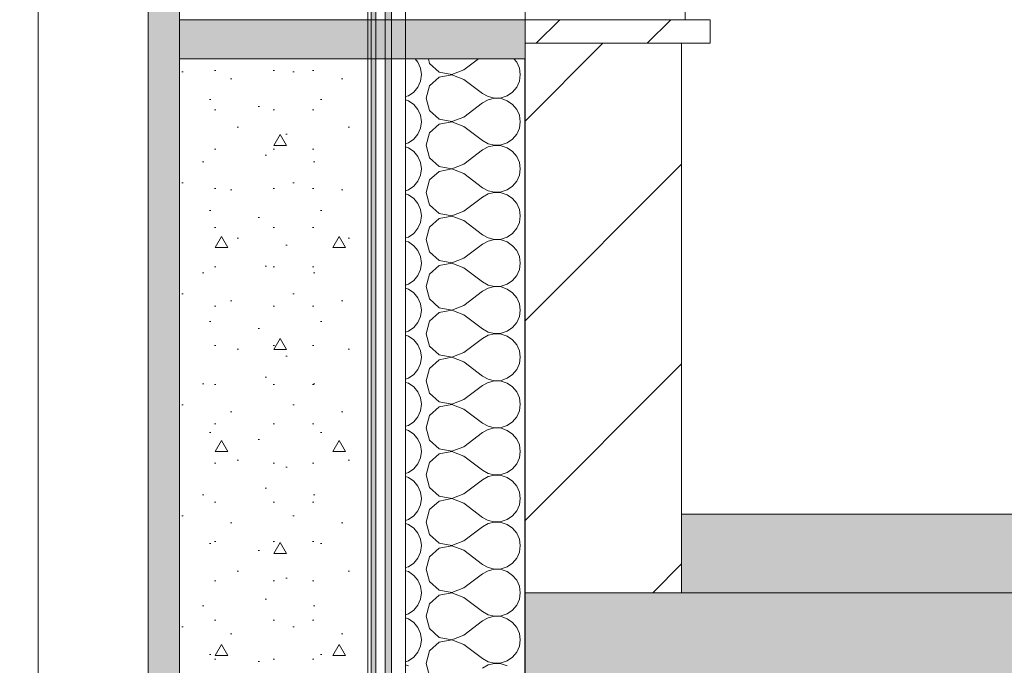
# Model space of a CAD drawing. Header units: millimetres. Extents: x -7244646 to -5701154, y 5723682 to 6071635.
# Tile 96 of 256: x -6402454 to -6401200, y 5765717 to 5766539. Entities that reach past the tile are written whole.
import ezdxf

# ---------------------------------------------------------------- set-up
doc = ezdxf.new("R2010")
doc.units = ezdxf.units.MM
doc.header["$MEASUREMENT"] = 0
doc.set_wipeout_variables(frame=1)
doc.linetypes.add('Wipeout_Contour', pattern=[1000, 0, -1000])
for name, color, linetype, lineweight in [('0_Ном._пера__1', 7, 'Continuous', 0), ('0_Ном._пера__120', 7, 'Continuous', 0), ('0_Ном._пера__141', 7, 'Continuous', 5), ('0_Ном._пера__2', 8, 'Continuous', 15), ('0_Ном._пера__21', 7, 'Continuous', 5), ('АР-Чертеж-Размеры.АР_Ном._пера__1', 7, 'Continuous', 0)]:
    doc.layers.add(name, color=color, linetype=linetype, lineweight=lineweight)
doc.layers.add('0_Ном._пера__166', color=7, linetype='Continuous', lineweight=5, true_color=0x97cbff)
doc.layers.add('АР-Чертеж-Размеры.АР', color=7, linetype='Continuous')
doc.styles.add('РЎР“Р•РќР•Р\xa0Р\x98Р\xa0_РЎРўР\x98Р›Р¬_2', font='arial.ttf')
doc.dimstyles.new('СГЕНЕРИР_СТИЛЬ__1', dxfattribs={"dimtxt": 500, "dimasz": 237.5, "dimexe": 0.18, "dimexo": 43263.067461, "dimgap": 0, "dimtad": 1, "dimlfac": 0.001, "dimzin": 0, "dimdsep": 46, "dimtxsty": 'РЎР“Р•РќР•Р\xa0Р\x98Р\xa0_РЎРўР\x98Р›Р¬_2', "dimblk": 'ARROWHEAD_6', "dimblk1": 'ARROWHEAD_6', "dimblk2": 'ARROWHEAD_6', "dimcen": 0.09, "dimclrd": 7, "dimclre": 7, "dimclrt": 7, "dimadec": 0, "dimazin": 0, "dimtfac": 1, "dimtdec": 4, "dimtmove": 2, "dimatfit": 3, "dimfxl": 1, "dimtolj": 1, "dimtzin": 0, "dimarcsym": 0})
doc.dimstyles.new('СГЕНЕРИР_СТИЛЬ__4', dxfattribs={"dimtxt": 270.000005, "dimasz": 237.5, "dimexe": 0.18, "dimexo": 300000, "dimgap": 0, "dimtad": 1, "dimlfac": 0.001, "dimzin": 0, "dimdsep": 46, "dimtxsty": 'РЎР“Р•РќР•Р\xa0Р\x98Р\xa0_РЎРўР\x98Р›Р¬_2', "dimblk": 'ARROWHEAD_6', "dimblk1": 'ARROWHEAD_6', "dimblk2": 'ARROWHEAD_6', "dimcen": 0.09, "dimclrd": 7, "dimclre": 7, "dimclrt": 7, "dimadec": 0, "dimazin": 0, "dimtfac": 1, "dimtdec": 4, "dimtmove": 0, "dimatfit": 3, "dimfxl": 1, "dimtolj": 1, "dimtzin": 0, "dimarcsym": 0})
doc.dimstyles.new('СГЕНЕРИР_СТИЛЬ__5', dxfattribs={"dimtxt": 500, "dimasz": 237.5, "dimexe": 0.18, "dimexo": 300000, "dimgap": 0, "dimtad": 1, "dimlfac": 0.001, "dimzin": 0, "dimdsep": 46, "dimtxsty": 'РЎР“Р•РќР•Р\xa0Р\x98Р\xa0_РЎРўР\x98Р›Р¬_2', "dimblk": 'ARROWHEAD_6', "dimblk1": 'ARROWHEAD_6', "dimblk2": 'ARROWHEAD_6', "dimcen": 0.09, "dimclrd": 7, "dimclre": 7, "dimclrt": 7, "dimadec": 0, "dimazin": 0, "dimtfac": 1, "dimtdec": 4, "dimtmove": 0, "dimatfit": 3, "dimfxl": 1, "dimtolj": 1, "dimtzin": 0, "dimarcsym": 0})

# ---------------------------------------------------------------- blocks, each defined once
blk = doc.blocks.new('*D52', base_point=(-7387333.1, 5739809.2))
at = {"layer": 'АР-Чертеж-Размеры.АР_Ном._пера__1', "color": 7, "linetype": 'Continuous', "lineweight": 0, "transparency": 16777216}
for p, q in [((-6411439.3, 5858499.2), (-6411439.3, 5858686.7)), ((-6411314.3, 5858374.2), (-6411564.3, 5858624.2)), ((-6388218.7, 5858499.2), (-6411673.7, 5858499.2)), ((-6411439.3, 5738589.2), (-6411439.3, 5858499.2)), ((-6411564.3, 5738714.2), (-6411314.3, 5738464.2)), ((-6411204.9, 5738589.2), (-6411673.7, 5738589.2)), ((-6411439.3, 5738401.7), (-6411439.3, 5738589.2))]:
    blk.add_line(p, q, dxfattribs=at)
at = {"layer": 'АР-Чертеж-Размеры.АР_Ном._пера__1', "color": 7, "lineweight": 0, "transparency": 16777216, "insert": (-6411889.3, 5853972.3), "char_height": 500, "attachment_point": 7, "rotation": 90, "style": 'РЎР“Р•РќР•Р\xa0Р\x98Р\xa0_РЎРўР\x98Р›Р¬_2'}
blk.add_mtext('\\A1;{\\pql;\\fArial|b0|i0|c204|p0;\\W1.000000;119,91}', dxfattribs=at)
blk = doc.blocks.new('ARROWHEAD_6')
at = {"color": 0, "linetype": 'Continuous', "lineweight": 0}
for p, q in [((-0.5, -0.5), (0.5, 0.5)), ((0, 0), (-1, 0))]:
    blk.add_line(p, q, dxfattribs=at)
blk = doc.blocks.new('*D90', base_point=(-7387333.1, 5739809.2))
at = {"layer": 'АР-Чертеж-Размеры.АР_Ном._пера__1', "color": 7, "linetype": 'Continuous', "lineweight": 0, "transparency": 16777216}
for p, q in [((-6403170.5, 5766634.2), (-6402920.5, 5766384.2)), ((-6402811.1, 5766509.2), (-6403279.9, 5766509.2)), ((-6403045.5, 5765309.2), (-6403045.5, 5766509.2)), ((-6403170.5, 5765434.2), (-6402920.5, 5765184.2)), ((-6402811.1, 5765309.2), (-6403279.9, 5765309.2))]:
    blk.add_line(p, q, dxfattribs=at)
at = {"layer": 'АР-Чертеж-Размеры.АР_Ном._пера__1', "color": 7, "lineweight": 0, "transparency": 16777216, "insert": (-6403099.5, 5765548.8), "char_height": 270, "attachment_point": 7, "rotation": 90, "style": 'РЎР“Р•РќР•Р\xa0Р\x98Р\xa0_РЎРўР\x98Р›Р¬_2'}
blk.add_mtext('\\A1;{\\pql;\\fArial|b0|i0|c204|p0;\\W1.000000;1,20}', dxfattribs=at)
blk = doc.blocks.new('*D91', base_point=(-7387333.1, 5739809.2))
at = {"layer": 'АР-Чертеж-Размеры.АР_Ном._пера__1', "color": 7, "linetype": 'Continuous', "lineweight": 0, "transparency": 16777216}
for p, q in [((-6403170.5, 5768584.2), (-6402920.5, 5768334.2)), ((-6402811.1, 5768459.2), (-6403279.9, 5768459.2)), ((-6403045.5, 5766509.2), (-6403045.5, 5768459.2)), ((-6403170.5, 5766634.2), (-6402920.5, 5766384.2)), ((-6402811.1, 5766509.2), (-6403279.9, 5766509.2))]:
    blk.add_line(p, q, dxfattribs=at)
at = {"layer": 'АР-Чертеж-Размеры.АР_Ном._пера__1', "color": 7, "lineweight": 0, "transparency": 16777216, "insert": (-6403099.5, 5767123.8), "char_height": 270, "attachment_point": 7, "rotation": 90, "style": 'РЎР“Р•РќР•Р\xa0Р\x98Р\xa0_РЎРўР\x98Р›Р¬_2'}
blk.add_mtext('\\A1;{\\pql;\\fArial|b0|i0|c204|p0;\\W1.000000;1,95}', dxfattribs=at)
blk = doc.blocks.new('*D146', base_point=(-7387333.1, 5739809.2))
at = {"layer": '0_Ном._пера__1', "color": 7, "linetype": 'Continuous', "lineweight": 0, "transparency": 16777216}
for p, q in [((-6410533.6, 5853209.2), (-6410533.6, 5853396.7)), ((-6410408.6, 5853084.2), (-6410658.6, 5853334.2)), ((-6410299.2, 5853209.2), (-6410767.9, 5853209.2)), ((-6410533.6, 5743109.2), (-6410533.6, 5853209.2)), ((-6410658.6, 5743234.2), (-6410408.6, 5742984.2)), ((-6410299.2, 5743109.2), (-6410767.9, 5743109.2)), ((-6410533.6, 5742921.7), (-6410533.6, 5743109.2))]:
    blk.add_line(p, q, dxfattribs=at)
at = {"layer": '0_Ном._пера__1', "color": 7, "lineweight": 0, "transparency": 16777216, "insert": (-6410633.6, 5797136), "char_height": 500, "attachment_point": 7, "rotation": 90, "style": 'РЎР“Р•РќР•Р\xa0Р\x98Р\xa0_РЎРўР\x98Р›Р¬_2'}
blk.add_mtext('\\A1;{\\pql;\\fArial|b0|i0|c204|p0;\\W1.000000;110,10}', dxfattribs=at)
blk = doc.blocks.new('*X256', base_point=(-7387333.1, 5739809.2))
at = {"layer": '0_Ном._пера__1', "color": 7, "linetype": 'Continuous', "lineweight": 0}
for p, q in [((-6401947.1, 5766485), (-6401950.6, 5766489.2)), ((-6401943.7, 5766477.4), (-6401947.1, 5766485)), ((-6401933.7, 5766489.2), (-6401932.1, 5766483.4)), ((-6401932.1, 5766483.4), (-6401920, 5766472.3)), ((-6401888.6, 5766475.2), (-6401869.9, 5766489.2)), ((-6401821.1, 5766485), (-6401824.6, 5766489.2)), ((-6401817.7, 5766477.4), (-6401821.1, 5766485)), ((-6401942.6, 5766469.2), (-6401943.7, 5766477.4)), ((-6401943.7, 5766461), (-6401942.6, 5766469.2)), ((-6401920, 5766472.3), (-6401903.9, 5766469.3)), ((-6401903.9, 5766469.1), (-6401920, 5766466)), ((-6401903.9, 5766469.3), (-6401888.6, 5766475.2)), ((-6401888.6, 5766463.2), (-6401903.9, 5766469.1)), ((-6401816.6, 5766469.2), (-6401817.7, 5766477.4)), ((-6401817.7, 5766461), (-6401816.6, 5766469.2)), ((-6401947.1, 5766453.4), (-6401943.7, 5766461)), ((-6401932.1, 5766455), (-6401936.6, 5766439.2)), ((-6401920, 5766466), (-6401932.1, 5766455)), ((-6401888.6, 5766463.2), (-6401864.6, 5766445.2)), ((-6401821.1, 5766453.4), (-6401817.7, 5766461)), ((-6401962.7, 5766441.2), (-6401959.2, 5766442.3)), ((-6401959.2, 5766442.3), (-6401952.3, 5766447)), ((-6401952.3, 5766447), (-6401947.1, 5766453.4)), ((-6401864.6, 5766445.2), (-6401857.3, 5766441.2)), ((-6401841, 5766439.7), (-6401833.2, 5766442.3)), ((-6401833.2, 5766442.3), (-6401826.3, 5766447)), ((-6401826.3, 5766447), (-6401821.1, 5766453.4)), ((-6401959.2, 5766436), (-6401962.7, 5766437.2)), ((-6401952.3, 5766431.3), (-6401959.2, 5766436)), ((-6401947.1, 5766425), (-6401952.3, 5766431.3)), ((-6401936.6, 5766439.2), (-6401932.1, 5766423.4)), ((-6401888.6, 5766415.2), (-6401864.6, 5766433.2)), ((-6401857.3, 5766437.2), (-6401864.6, 5766433.2)), ((-6401857.3, 5766441.2), (-6401849.3, 5766439.3)), ((-6401849.3, 5766439.1), (-6401857.3, 5766437.2)), ((-6401849.3, 5766439.3), (-6401841, 5766439.7)), ((-6401841, 5766438.7), (-6401849.3, 5766439.1)), ((-6401833.2, 5766436), (-6401841, 5766438.7)), ((-6401826.3, 5766431.3), (-6401833.2, 5766436)), ((-6401821.1, 5766425), (-6401826.3, 5766431.3)), ((-6401943.7, 5766417.4), (-6401947.1, 5766425)), ((-6401942.6, 5766409.2), (-6401943.7, 5766417.4)), ((-6401932.1, 5766423.4), (-6401920, 5766412.3)), ((-6401817.7, 5766417.4), (-6401821.1, 5766425)), ((-6401816.6, 5766409.2), (-6401817.7, 5766417.4)), ((-6401943.7, 5766401), (-6401942.6, 5766409.2)), ((-6401920, 5766406), (-6401932.1, 5766395)), ((-6401920, 5766412.3), (-6401903.9, 5766409.3)), ((-6401903.9, 5766409.1), (-6401920, 5766406)), ((-6401903.9, 5766409.3), (-6401888.6, 5766415.2)), ((-6401888.6, 5766403.2), (-6401903.9, 5766409.1)), ((-6401817.7, 5766401), (-6401816.6, 5766409.2)), ((-6401952.3, 5766387), (-6401947.1, 5766393.4)), ((-6401947.1, 5766393.4), (-6401943.7, 5766401)), ((-6401932.1, 5766395), (-6401936.6, 5766379.2)), ((-6401888.6, 5766403.2), (-6401864.6, 5766385.2)), ((-6401826.3, 5766387), (-6401821.1, 5766393.4)), ((-6401821.1, 5766393.4), (-6401817.7, 5766401)), ((-6401962.7, 5766381.2), (-6401959.2, 5766382.3)), ((-6401959.2, 5766382.3), (-6401952.3, 5766387)), ((-6401936.6, 5766379.2), (-6401932.1, 5766363.4)), ((-6401864.6, 5766385.2), (-6401857.3, 5766381.2)), ((-6401857.3, 5766381.2), (-6401849.3, 5766379.3)), ((-6401849.3, 5766379.1), (-6401857.3, 5766377.2)), ((-6401849.3, 5766379.3), (-6401841, 5766379.7)), ((-6401841, 5766378.7), (-6401849.3, 5766379.1)), ((-6401841, 5766379.7), (-6401833.2, 5766382.3)), ((-6401833.2, 5766376), (-6401841, 5766378.7)), ((-6401833.2, 5766382.3), (-6401826.3, 5766387)), ((-6401959.2, 5766376), (-6401962.7, 5766377.2)), ((-6401952.3, 5766371.3), (-6401959.2, 5766376)), ((-6401947.1, 5766365), (-6401952.3, 5766371.3)), ((-6401888.6, 5766355.2), (-6401864.6, 5766373.2)), ((-6401857.3, 5766377.2), (-6401864.6, 5766373.2)), ((-6401826.3, 5766371.3), (-6401833.2, 5766376)), ((-6401821.1, 5766365), (-6401826.3, 5766371.3)), ((-6401943.7, 5766357.4), (-6401947.1, 5766365)), ((-6401942.6, 5766349.2), (-6401943.7, 5766357.4)), ((-6401932.1, 5766363.4), (-6401920, 5766352.3)), ((-6401903.9, 5766349.3), (-6401888.6, 5766355.2)), ((-6401817.7, 5766357.4), (-6401821.1, 5766365)), ((-6401816.6, 5766349.2), (-6401817.7, 5766357.4)), ((-6401947.1, 5766333.4), (-6401943.7, 5766341)), ((-6401943.7, 5766341), (-6401942.6, 5766349.2)), ((-6401920, 5766346), (-6401932.1, 5766335)), ((-6401920, 5766352.3), (-6401903.9, 5766349.3)), ((-6401903.9, 5766349.1), (-6401920, 5766346)), ((-6401888.6, 5766343.2), (-6401903.9, 5766349.1)), ((-6401888.6, 5766343.2), (-6401864.6, 5766325.2)), ((-6401821.1, 5766333.4), (-6401817.7, 5766341)), ((-6401817.7, 5766341), (-6401816.6, 5766349.2)), ((-6401952.3, 5766327), (-6401947.1, 5766333.4)), ((-6401932.1, 5766335), (-6401936.6, 5766319.2)), ((-6401826.3, 5766327), (-6401821.1, 5766333.4)), ((-6401962.7, 5766321.2), (-6401959.2, 5766322.3)), ((-6401959.2, 5766316), (-6401962.7, 5766317.2)), ((-6401959.2, 5766322.3), (-6401952.3, 5766327)), ((-6401952.3, 5766311.3), (-6401959.2, 5766316)), ((-6401936.6, 5766319.2), (-6401932.1, 5766303.4)), ((-6401864.6, 5766325.2), (-6401857.3, 5766321.2)), ((-6401857.3, 5766317.2), (-6401864.6, 5766313.2)), ((-6401857.3, 5766321.2), (-6401849.3, 5766319.3)), ((-6401849.3, 5766319.1), (-6401857.3, 5766317.2)), ((-6401849.3, 5766319.3), (-6401841, 5766319.7)), ((-6401841, 5766318.7), (-6401849.3, 5766319.1)), ((-6401841, 5766319.7), (-6401833.2, 5766322.3)), ((-6401833.2, 5766316), (-6401841, 5766318.7)), ((-6401833.2, 5766322.3), (-6401826.3, 5766327)), ((-6401826.3, 5766311.3), (-6401833.2, 5766316)), ((-6401947.1, 5766305), (-6401952.3, 5766311.3)), ((-6401943.7, 5766297.4), (-6401947.1, 5766305)), ((-6401932.1, 5766303.4), (-6401920, 5766292.3)), ((-6401888.6, 5766295.2), (-6401864.6, 5766313.2)), ((-6401821.1, 5766305), (-6401826.3, 5766311.3)), ((-6401817.7, 5766297.4), (-6401821.1, 5766305)), ((-6401942.6, 5766289.2), (-6401943.7, 5766297.4)), ((-6401920, 5766292.3), (-6401903.9, 5766289.3)), ((-6401903.9, 5766289.3), (-6401888.6, 5766295.2)), ((-6401816.6, 5766289.2), (-6401817.7, 5766297.4)), ((-6401947.1, 5766273.4), (-6401943.7, 5766281)), ((-6401943.7, 5766281), (-6401942.6, 5766289.2)), ((-6401920, 5766286), (-6401932.1, 5766275)), ((-6401903.9, 5766289.1), (-6401920, 5766286)), ((-6401888.6, 5766283.2), (-6401903.9, 5766289.1)), ((-6401888.6, 5766283.2), (-6401864.6, 5766265.2)), ((-6401821.1, 5766273.4), (-6401817.7, 5766281)), ((-6401817.7, 5766281), (-6401816.6, 5766289.2)), ((-6401959.2, 5766262.3), (-6401952.3, 5766267)), ((-6401952.3, 5766267), (-6401947.1, 5766273.4)), ((-6401932.1, 5766275), (-6401936.6, 5766259.2)), ((-6401833.2, 5766262.3), (-6401826.3, 5766267)), ((-6401826.3, 5766267), (-6401821.1, 5766273.4)), ((-6401962.7, 5766261.2), (-6401959.2, 5766262.3)), ((-6401959.2, 5766256), (-6401962.7, 5766257.2)), ((-6401952.3, 5766251.3), (-6401959.2, 5766256)), ((-6401936.6, 5766259.2), (-6401932.1, 5766243.4)), ((-6401888.6, 5766235.2), (-6401864.6, 5766253.2)), ((-6401864.6, 5766265.2), (-6401857.3, 5766261.2)), ((-6401857.3, 5766257.2), (-6401864.6, 5766253.2)), ((-6401857.3, 5766261.2), (-6401849.3, 5766259.3)), ((-6401849.3, 5766259.1), (-6401857.3, 5766257.2)), ((-6401849.3, 5766259.3), (-6401841, 5766259.7)), ((-6401841, 5766258.7), (-6401849.3, 5766259.1)), ((-6401841, 5766259.7), (-6401833.2, 5766262.3)), ((-6401833.2, 5766256), (-6401841, 5766258.7)), ((-6401826.3, 5766251.3), (-6401833.2, 5766256)), ((-6401947.1, 5766245), (-6401952.3, 5766251.3)), ((-6401943.7, 5766237.4), (-6401947.1, 5766245)), ((-6401932.1, 5766243.4), (-6401920, 5766232.3)), ((-6401821.1, 5766245), (-6401826.3, 5766251.3)), ((-6401817.7, 5766237.4), (-6401821.1, 5766245)), ((-6401942.6, 5766229.2), (-6401943.7, 5766237.4)), ((-6401943.7, 5766221), (-6401942.6, 5766229.2)), ((-6401920, 5766232.3), (-6401903.9, 5766229.3)), ((-6401903.9, 5766229.1), (-6401920, 5766226)), ((-6401903.9, 5766229.3), (-6401888.6, 5766235.2)), ((-6401888.6, 5766223.2), (-6401903.9, 5766229.1)), ((-6401816.6, 5766229.2), (-6401817.7, 5766237.4)), ((-6401817.7, 5766221), (-6401816.6, 5766229.2)), ((-6401947.1, 5766213.4), (-6401943.7, 5766221)), ((-6401920, 5766226), (-6401932.1, 5766215)), ((-6401888.6, 5766223.2), (-6401864.6, 5766205.2)), ((-6401821.1, 5766213.4), (-6401817.7, 5766221)), ((-6401959.2, 5766202.3), (-6401952.3, 5766207)), ((-6401952.3, 5766207), (-6401947.1, 5766213.4)), ((-6401932.1, 5766215), (-6401936.6, 5766199.2)), ((-6401864.6, 5766205.2), (-6401857.3, 5766201.2)), ((-6401833.2, 5766202.3), (-6401826.3, 5766207)), ((-6401826.3, 5766207), (-6401821.1, 5766213.4)), ((-6401962.7, 5766201.2), (-6401959.2, 5766202.3)), ((-6401959.2, 5766196), (-6401962.7, 5766197.2)), ((-6401952.3, 5766191.3), (-6401959.2, 5766196)), ((-6401947.1, 5766185), (-6401952.3, 5766191.3)), ((-6401936.6, 5766199.2), (-6401932.1, 5766183.4)), ((-6401888.6, 5766175.2), (-6401864.6, 5766193.2)), ((-6401857.3, 5766197.2), (-6401864.6, 5766193.2)), ((-6401857.3, 5766201.2), (-6401849.3, 5766199.3)), ((-6401849.3, 5766199.1), (-6401857.3, 5766197.2)), ((-6401849.3, 5766199.3), (-6401841, 5766199.7)), ((-6401841, 5766198.7), (-6401849.3, 5766199.1)), ((-6401841, 5766199.7), (-6401833.2, 5766202.3)), ((-6401833.2, 5766196), (-6401841, 5766198.7)), ((-6401826.3, 5766191.3), (-6401833.2, 5766196)), ((-6401821.1, 5766185), (-6401826.3, 5766191.3)), ((-6401943.7, 5766177.4), (-6401947.1, 5766185)), ((-6401932.1, 5766183.4), (-6401920, 5766172.3)), ((-6401817.7, 5766177.4), (-6401821.1, 5766185)), ((-6401942.6, 5766169.2), (-6401943.7, 5766177.4)), ((-6401943.7, 5766161), (-6401942.6, 5766169.2)), ((-6401920, 5766166), (-6401932.1, 5766155)), ((-6401920, 5766172.3), (-6401903.9, 5766169.3)), ((-6401903.9, 5766169.1), (-6401920, 5766166)), ((-6401903.9, 5766169.3), (-6401888.6, 5766175.2)), ((-6401888.6, 5766163.2), (-6401903.9, 5766169.1)), ((-6401816.6, 5766169.2), (-6401817.7, 5766177.4)), ((-6401817.7, 5766161), (-6401816.6, 5766169.2)), ((-6401952.3, 5766147), (-6401947.1, 5766153.4)), ((-6401947.1, 5766153.4), (-6401943.7, 5766161)), ((-6401932.1, 5766155), (-6401936.6, 5766139.2)), ((-6401888.6, 5766163.2), (-6401864.6, 5766145.2)), ((-6401826.3, 5766147), (-6401821.1, 5766153.4)), ((-6401821.1, 5766153.4), (-6401817.7, 5766161)), ((-6401962.7, 5766141.2), (-6401959.2, 5766142.3)), ((-6401959.2, 5766142.3), (-6401952.3, 5766147)), ((-6401864.6, 5766145.2), (-6401857.3, 5766141.2)), ((-6401857.3, 5766141.2), (-6401849.3, 5766139.3)), ((-6401841, 5766139.7), (-6401833.2, 5766142.3)), ((-6401833.2, 5766142.3), (-6401826.3, 5766147)), ((-6401959.2, 5766136), (-6401962.7, 5766137.2)), ((-6401952.3, 5766131.3), (-6401959.2, 5766136)), ((-6401947.1, 5766125), (-6401952.3, 5766131.3)), ((-6401936.6, 5766139.2), (-6401932.1, 5766123.4)), ((-6401888.6, 5766115.2), (-6401864.6, 5766133.2)), ((-6401857.3, 5766137.2), (-6401864.6, 5766133.2)), ((-6401849.3, 5766139.1), (-6401857.3, 5766137.2)), ((-6401849.3, 5766139.3), (-6401841, 5766139.7)), ((-6401841, 5766138.7), (-6401849.3, 5766139.1)), ((-6401833.2, 5766136), (-6401841, 5766138.7)), ((-6401826.3, 5766131.3), (-6401833.2, 5766136)), ((-6401821.1, 5766125), (-6401826.3, 5766131.3)), ((-6401943.7, 5766117.4), (-6401947.1, 5766125)), ((-6401942.6, 5766109.2), (-6401943.7, 5766117.4)), ((-6401932.1, 5766123.4), (-6401920, 5766112.3)), ((-6401903.9, 5766109.3), (-6401888.6, 5766115.2)), ((-6401817.7, 5766117.4), (-6401821.1, 5766125)), ((-6401816.6, 5766109.2), (-6401817.7, 5766117.4)), ((-6401943.7, 5766101), (-6401942.6, 5766109.2)), ((-6401920, 5766106), (-6401932.1, 5766095)), ((-6401920, 5766112.3), (-6401903.9, 5766109.3)), ((-6401903.9, 5766109.1), (-6401920, 5766106)), ((-6401888.6, 5766103.2), (-6401903.9, 5766109.1)), ((-6401888.6, 5766103.2), (-6401864.6, 5766085.2)), ((-6401817.7, 5766101), (-6401816.6, 5766109.2)), ((-6401952.3, 5766087), (-6401947.1, 5766093.4)), ((-6401947.1, 5766093.4), (-6401943.7, 5766101)), ((-6401932.1, 5766095), (-6401936.6, 5766079.2)), ((-6401826.3, 5766087), (-6401821.1, 5766093.4)), ((-6401821.1, 5766093.4), (-6401817.7, 5766101)), ((-6401962.7, 5766081.2), (-6401959.2, 5766082.3)), ((-6401959.2, 5766082.3), (-6401952.3, 5766087)), ((-6401936.6, 5766079.2), (-6401932.1, 5766063.4)), ((-6401864.6, 5766085.2), (-6401857.3, 5766081.2)), ((-6401857.3, 5766081.2), (-6401849.3, 5766079.3)), ((-6401849.3, 5766079.1), (-6401857.3, 5766077.2)), ((-6401849.3, 5766079.3), (-6401841, 5766079.7)), ((-6401841, 5766078.7), (-6401849.3, 5766079.1)), ((-6401841, 5766079.7), (-6401833.2, 5766082.3)), ((-6401833.2, 5766076), (-6401841, 5766078.7)), ((-6401833.2, 5766082.3), (-6401826.3, 5766087)), ((-6401959.2, 5766076), (-6401962.7, 5766077.2)), ((-6401952.3, 5766071.3), (-6401959.2, 5766076)), ((-6401947.1, 5766065), (-6401952.3, 5766071.3)), ((-6401888.6, 5766055.2), (-6401864.6, 5766073.2)), ((-6401857.3, 5766077.2), (-6401864.6, 5766073.2)), ((-6401826.3, 5766071.3), (-6401833.2, 5766076)), ((-6401821.1, 5766065), (-6401826.3, 5766071.3)), ((-6401943.7, 5766057.4), (-6401947.1, 5766065)), ((-6401942.6, 5766049.2), (-6401943.7, 5766057.4)), ((-6401932.1, 5766063.4), (-6401920, 5766052.3)), ((-6401903.9, 5766049.3), (-6401888.6, 5766055.2)), ((-6401817.7, 5766057.4), (-6401821.1, 5766065)), ((-6401816.6, 5766049.2), (-6401817.7, 5766057.4)), ((-6401947.1, 5766033.4), (-6401943.7, 5766041)), ((-6401943.7, 5766041), (-6401942.6, 5766049.2)), ((-6401920, 5766046), (-6401932.1, 5766035)), ((-6401920, 5766052.3), (-6401903.9, 5766049.3)), ((-6401903.9, 5766049.1), (-6401920, 5766046)), ((-6401888.6, 5766043.2), (-6401903.9, 5766049.1)), ((-6401888.6, 5766043.2), (-6401864.6, 5766025.2)), ((-6401821.1, 5766033.4), (-6401817.7, 5766041)), ((-6401817.7, 5766041), (-6401816.6, 5766049.2)), ((-6401952.3, 5766027), (-6401947.1, 5766033.4)), ((-6401932.1, 5766035), (-6401936.6, 5766019.2)), ((-6401826.3, 5766027), (-6401821.1, 5766033.4)), ((-6401962.7, 5766021.2), (-6401959.2, 5766022.3)), ((-6401959.2, 5766016), (-6401962.7, 5766017.2)), ((-6401959.2, 5766022.3), (-6401952.3, 5766027)), ((-6401952.3, 5766011.3), (-6401959.2, 5766016)), ((-6401936.6, 5766019.2), (-6401932.1, 5766003.4)), ((-6401864.6, 5766025.2), (-6401857.3, 5766021.2)), ((-6401857.3, 5766017.2), (-6401864.6, 5766013.2)), ((-6401857.3, 5766021.2), (-6401849.3, 5766019.3)), ((-6401849.3, 5766019.1), (-6401857.3, 5766017.2)), ((-6401849.3, 5766019.3), (-6401841, 5766019.7)), ((-6401841, 5766018.7), (-6401849.3, 5766019.1)), ((-6401841, 5766019.7), (-6401833.2, 5766022.3)), ((-6401833.2, 5766016), (-6401841, 5766018.7)), ((-6401833.2, 5766022.3), (-6401826.3, 5766027)), ((-6401826.3, 5766011.3), (-6401833.2, 5766016)), ((-6401947.1, 5766005), (-6401952.3, 5766011.3)), ((-6401943.7, 5765997.4), (-6401947.1, 5766005)), ((-6401932.1, 5766003.4), (-6401920, 5765992.3)), ((-6401888.6, 5765995.2), (-6401864.6, 5766013.2)), ((-6401821.1, 5766005), (-6401826.3, 5766011.3)), ((-6401817.7, 5765997.4), (-6401821.1, 5766005)), ((-6401942.6, 5765989.2), (-6401943.7, 5765997.4)), ((-6401920, 5765992.3), (-6401903.9, 5765989.3)), ((-6401903.9, 5765989.3), (-6401888.6, 5765995.2)), ((-6401816.6, 5765989.2), (-6401817.7, 5765997.4)), ((-6401947.1, 5765973.4), (-6401943.7, 5765981)), ((-6401943.7, 5765981), (-6401942.6, 5765989.2)), ((-6401920, 5765986), (-6401932.1, 5765975)), ((-6401903.9, 5765989.1), (-6401920, 5765986)), ((-6401888.6, 5765983.2), (-6401903.9, 5765989.1)), ((-6401888.6, 5765983.2), (-6401864.6, 5765965.2)), ((-6401821.1, 5765973.4), (-6401817.7, 5765981)), ((-6401817.7, 5765981), (-6401816.6, 5765989.2)), ((-6401959.2, 5765962.3), (-6401952.3, 5765967)), ((-6401952.3, 5765967), (-6401947.1, 5765973.4)), ((-6401932.1, 5765975), (-6401936.6, 5765959.2)), ((-6401864.6, 5765965.2), (-6401857.3, 5765961.2)), ((-6401833.2, 5765962.3), (-6401826.3, 5765967)), ((-6401826.3, 5765967), (-6401821.1, 5765973.4)), ((-6401962.7, 5765961.2), (-6401959.2, 5765962.3)), ((-6401959.2, 5765956), (-6401962.7, 5765957.2)), ((-6401952.3, 5765951.3), (-6401959.2, 5765956)), ((-6401936.6, 5765959.2), (-6401932.1, 5765943.4)), ((-6401888.6, 5765935.2), (-6401864.6, 5765953.2)), ((-6401857.3, 5765957.2), (-6401864.6, 5765953.2)), ((-6401857.3, 5765961.2), (-6401849.3, 5765959.3)), ((-6401849.3, 5765959.1), (-6401857.3, 5765957.2)), ((-6401849.3, 5765959.3), (-6401841, 5765959.7)), ((-6401841, 5765958.7), (-6401849.3, 5765959.1)), ((-6401841, 5765959.7), (-6401833.2, 5765962.3)), ((-6401833.2, 5765956), (-6401841, 5765958.7)), ((-6401826.3, 5765951.3), (-6401833.2, 5765956)), ((-6401947.1, 5765945), (-6401952.3, 5765951.3)), ((-6401943.7, 5765937.4), (-6401947.1, 5765945)), ((-6401932.1, 5765943.4), (-6401920, 5765932.3)), ((-6401821.1, 5765945), (-6401826.3, 5765951.3)), ((-6401817.7, 5765937.4), (-6401821.1, 5765945)), ((-6401942.6, 5765929.2), (-6401943.7, 5765937.4)), ((-6401943.7, 5765921), (-6401942.6, 5765929.2)), ((-6401920, 5765932.3), (-6401903.9, 5765929.3)), ((-6401903.9, 5765929.1), (-6401920, 5765926)), ((-6401903.9, 5765929.3), (-6401888.6, 5765935.2)), ((-6401888.6, 5765923.2), (-6401903.9, 5765929.1)), ((-6401816.6, 5765929.2), (-6401817.7, 5765937.4)), ((-6401817.7, 5765921), (-6401816.6, 5765929.2)), ((-6401947.1, 5765913.4), (-6401943.7, 5765921)), ((-6401932.1, 5765915), (-6401936.6, 5765899.2)), ((-6401920, 5765926), (-6401932.1, 5765915)), ((-6401888.6, 5765923.2), (-6401864.6, 5765905.2)), ((-6401821.1, 5765913.4), (-6401817.7, 5765921)), ((-6401962.7, 5765901.2), (-6401959.2, 5765902.3)), ((-6401959.2, 5765902.3), (-6401952.3, 5765907)), ((-6401952.3, 5765907), (-6401947.1, 5765913.4)), ((-6401864.6, 5765905.2), (-6401857.3, 5765901.2)), ((-6401841, 5765899.7), (-6401833.2, 5765902.3)), ((-6401833.2, 5765902.3), (-6401826.3, 5765907)), ((-6401826.3, 5765907), (-6401821.1, 5765913.4)), ((-6401959.2, 5765896), (-6401962.7, 5765897.2)), ((-6401952.3, 5765891.3), (-6401959.2, 5765896)), ((-6401947.1, 5765885), (-6401952.3, 5765891.3)), ((-6401936.6, 5765899.2), (-6401932.1, 5765883.4)), ((-6401888.6, 5765875.2), (-6401864.6, 5765893.2)), ((-6401857.3, 5765897.2), (-6401864.6, 5765893.2)), ((-6401857.3, 5765901.2), (-6401849.3, 5765899.3)), ((-6401849.3, 5765899.1), (-6401857.3, 5765897.2)), ((-6401849.3, 5765899.3), (-6401841, 5765899.7)), ((-6401841, 5765898.7), (-6401849.3, 5765899.1)), ((-6401833.2, 5765896), (-6401841, 5765898.7)), ((-6401826.3, 5765891.3), (-6401833.2, 5765896)), ((-6401821.1, 5765885), (-6401826.3, 5765891.3)), ((-6401943.7, 5765877.4), (-6401947.1, 5765885)), ((-6401942.6, 5765869.2), (-6401943.7, 5765877.4)), ((-6401932.1, 5765883.4), (-6401920, 5765872.3)), ((-6401817.7, 5765877.4), (-6401821.1, 5765885)), ((-6401816.6, 5765869.2), (-6401817.7, 5765877.4)), ((-6401943.7, 5765861), (-6401942.6, 5765869.2)), ((-6401920, 5765866), (-6401932.1, 5765855)), ((-6401920, 5765872.3), (-6401903.9, 5765869.3)), ((-6401903.9, 5765869.1), (-6401920, 5765866)), ((-6401903.9, 5765869.3), (-6401888.6, 5765875.2)), ((-6401888.6, 5765863.2), (-6401903.9, 5765869.1)), ((-6401817.7, 5765861), (-6401816.6, 5765869.2)), ((-6401952.3, 5765847), (-6401947.1, 5765853.4)), ((-6401947.1, 5765853.4), (-6401943.7, 5765861)), ((-6401932.1, 5765855), (-6401936.6, 5765839.2)), ((-6401888.6, 5765863.2), (-6401864.6, 5765845.2)), ((-6401826.3, 5765847), (-6401821.1, 5765853.4)), ((-6401821.1, 5765853.4), (-6401817.7, 5765861)), ((-6401962.7, 5765841.2), (-6401959.2, 5765842.3)), ((-6401959.2, 5765842.3), (-6401952.3, 5765847)), ((-6401936.6, 5765839.2), (-6401932.1, 5765823.4)), ((-6401864.6, 5765845.2), (-6401857.3, 5765841.2)), ((-6401857.3, 5765841.2), (-6401849.3, 5765839.3)), ((-6401849.3, 5765839.3), (-6401841, 5765839.7)), ((-6401841, 5765839.7), (-6401833.2, 5765842.3)), ((-6401833.2, 5765842.3), (-6401826.3, 5765847)), ((-6401959.2, 5765836), (-6401962.7, 5765837.2)), ((-6401952.3, 5765831.3), (-6401959.2, 5765836)), ((-6401947.1, 5765825), (-6401952.3, 5765831.3)), ((-6401888.6, 5765815.2), (-6401864.6, 5765833.2)), ((-6401857.3, 5765837.2), (-6401864.6, 5765833.2)), ((-6401849.3, 5765839.1), (-6401857.3, 5765837.2)), ((-6401841, 5765838.7), (-6401849.3, 5765839.1)), ((-6401833.2, 5765836), (-6401841, 5765838.7)), ((-6401826.3, 5765831.3), (-6401833.2, 5765836)), ((-6401821.1, 5765825), (-6401826.3, 5765831.3)), ((-6401943.7, 5765817.4), (-6401947.1, 5765825)), ((-6401942.6, 5765809.2), (-6401943.7, 5765817.4)), ((-6401932.1, 5765823.4), (-6401920, 5765812.3)), ((-6401903.9, 5765809.3), (-6401888.6, 5765815.2)), ((-6401817.7, 5765817.4), (-6401821.1, 5765825)), ((-6401816.6, 5765809.2), (-6401817.7, 5765817.4)), ((-6401943.7, 5765801), (-6401942.6, 5765809.2)), ((-6401920, 5765806), (-6401932.1, 5765795)), ((-6401920, 5765812.3), (-6401903.9, 5765809.3)), ((-6401903.9, 5765809.1), (-6401920, 5765806)), ((-6401888.6, 5765803.2), (-6401903.9, 5765809.1)), ((-6401888.6, 5765803.2), (-6401864.6, 5765785.2)), ((-6401817.7, 5765801), (-6401816.6, 5765809.2)), ((-6401952.3, 5765787), (-6401947.1, 5765793.4)), ((-6401947.1, 5765793.4), (-6401943.7, 5765801)), ((-6401932.1, 5765795), (-6401936.6, 5765779.2)), ((-6401826.3, 5765787), (-6401821.1, 5765793.4)), ((-6401821.1, 5765793.4), (-6401817.7, 5765801)), ((-6401962.7, 5765781.2), (-6401959.2, 5765782.3)), ((-6401959.2, 5765776), (-6401962.7, 5765777.2)), ((-6401959.2, 5765782.3), (-6401952.3, 5765787)), ((-6401936.6, 5765779.2), (-6401932.1, 5765763.4)), ((-6401864.6, 5765785.2), (-6401857.3, 5765781.2)), ((-6401857.3, 5765777.2), (-6401864.6, 5765773.2)), ((-6401857.3, 5765781.2), (-6401849.3, 5765779.3)), ((-6401849.3, 5765779.1), (-6401857.3, 5765777.2)), ((-6401849.3, 5765779.3), (-6401841, 5765779.7)), ((-6401841, 5765778.7), (-6401849.3, 5765779.1)), ((-6401841, 5765779.7), (-6401833.2, 5765782.3)), ((-6401833.2, 5765776), (-6401841, 5765778.7)), ((-6401833.2, 5765782.3), (-6401826.3, 5765787)), ((-6401952.3, 5765771.3), (-6401959.2, 5765776)), ((-6401947.1, 5765765), (-6401952.3, 5765771.3)), ((-6401943.7, 5765757.4), (-6401947.1, 5765765)), ((-6401888.6, 5765755.2), (-6401864.6, 5765773.2)), ((-6401826.3, 5765771.3), (-6401833.2, 5765776)), ((-6401821.1, 5765765), (-6401826.3, 5765771.3)), ((-6401817.7, 5765757.4), (-6401821.1, 5765765)), ((-6401942.6, 5765749.2), (-6401943.7, 5765757.4)), ((-6401932.1, 5765763.4), (-6401920, 5765752.3)), ((-6401920, 5765752.3), (-6401903.9, 5765749.3)), ((-6401903.9, 5765749.3), (-6401888.6, 5765755.2)), ((-6401816.6, 5765749.2), (-6401817.7, 5765757.4)), ((-6401947.1, 5765733.4), (-6401943.7, 5765741)), ((-6401943.7, 5765741), (-6401942.6, 5765749.2)), ((-6401920, 5765746), (-6401932.1, 5765735)), ((-6401903.9, 5765749.1), (-6401920, 5765746)), ((-6401888.6, 5765743.2), (-6401903.9, 5765749.1)), ((-6401888.6, 5765743.2), (-6401864.6, 5765725.2)), ((-6401821.1, 5765733.4), (-6401817.7, 5765741)), ((-6401817.7, 5765741), (-6401816.6, 5765749.2)), ((-6401959.2, 5765722.3), (-6401952.3, 5765727)), ((-6401952.3, 5765727), (-6401947.1, 5765733.4)), ((-6401932.1, 5765735), (-6401936.6, 5765719.2)), ((-6401833.2, 5765722.3), (-6401826.3, 5765727)), ((-6401826.3, 5765727), (-6401821.1, 5765733.4)), ((-6401962.7, 5765721.2), (-6401959.2, 5765722.3)), ((-6401959.2, 5765716), (-6401962.7, 5765717.2)), ((-6401936.6, 5765719.2), (-6401932.1, 5765703.4)), ((-6401864.6, 5765725.2), (-6401857.3, 5765721.2)), ((-6401857.3, 5765717.2), (-6401864.6, 5765713.2)), ((-6401857.3, 5765721.2), (-6401849.3, 5765719.3)), ((-6401849.3, 5765719.1), (-6401857.3, 5765717.2)), ((-6401849.3, 5765719.3), (-6401841, 5765719.7)), ((-6401841, 5765718.7), (-6401849.3, 5765719.1)), ((-6401841, 5765719.7), (-6401833.2, 5765722.3)), ((-6401833.2, 5765716), (-6401841, 5765718.7))]:
    blk.add_line(p, q, dxfattribs=at)
blk = doc.blocks.new('Штриховка_56_3', base_point=(-7387333.1, 5739809.2))
at = {"color": 254, "linetype": 'Wipeout_Contour', "lineweight": 0, "ltscale": 34463076.03560423}
blk.add_wipeout([(-6401810.6, 5766489.2), (-6401962.7, 5766489.2), (-6401962.7, 5765609.2), (-6401810.6, 5765609.2)], dxfattribs=at)
at = {"layer": '0_Ном._пера__1', "color": 7, "linetype": 'Continuous', "lineweight": 0, "flags": 128}
blk.add_lwpolyline([(-6401810.6, 5766489.2), (-6401810.6, 5765609.2), (-6401962.7, 5765609.2), (-6401962.7, 5766489.2)], close=True, dxfattribs=at)
at = {"layer": '0_Ном._пера__1', "color": 7, "linetype": 'Continuous', "lineweight": 0}
blk.add_blockref('*X256', (-7387333.1, 5739809.2), dxfattribs=at)

msp = doc.modelspace()

# ---------------------------------------------------------------- hatches: boundary and pattern name
at = {"layer": '0_Ном._пера__1', "linetype": 'Continuous', "lineweight": 0, "true_color": 0x000000}
for points in [[(-6402000.673, 5765609.18), (-6402000.673, 5768759.18), (-6402006.673, 5768759.18), (-6402006.673, 5765609.18)], [(-6399319.145, 5765909.18), (-6401611.01, 5765909.18), (-6401611.01, 5765809.18), (-6399319.145, 5765809.18)]]:
    msp.add_hatch(color=18, dxfattribs=at).paths.add_polyline_path(points)
at = {"layer": '0_Ном._пера__166', "linetype": 'Continuous', "lineweight": 0, "true_color": 0x0f1419}
msp.add_hatch(color=168, dxfattribs=at).paths.add_polyline_path([(-6402250.673, 5765609.18), (-6402250.673, 5768759.18), (-6402290.673, 5768759.18), (-6402290.673, 5765609.18)])

# ---------------------------------------------------------------- linework, layer by layer
at = {"layer": '0_Ном._пера__1', "color": 7, "linetype": 'Continuous', "lineweight": 0, "flags": 128}
for points in [[(-6402250.673, 5765609.18), (-6402250.673, 5768759.18), (-6402290.673, 5768759.18), (-6402290.673, 5765609.18)], [(-6402000.673, 5765609.18), (-6402000.673, 5768759.18), (-6402006.673, 5768759.18), (-6402006.673, 5765609.18)], [(-6401606.707, 5768459.181), (-6401606.707, 5766539.18), (-6401810.577, 5766539.18), (-6401810.577, 5768459.181)]]:
    msp.add_lwpolyline(points, close=True, dxfattribs=at)
at = {"layer": '0_Ном._пера__120', "color": 7, "linetype": 'Continuous', "lineweight": 0, "flags": 128}
msp.add_lwpolyline([(-6399319.145, 5765909.18), (-6401611.01, 5765909.18), (-6401611.01, 5765809.18), (-6399319.145, 5765809.18)], close=True, dxfattribs=at)

# ---------------------------------------------------------------- dimensions: what is measured, and where the dimension line sits
at = {"color": 7, "linetype": 'Continuous', "lineweight": 0}
dim = msp.add_linear_dim(base=(-6410533.559, 5853209.181), p1=(-6406170.064, 5743109.18), p2=(-6401574.763, 5853209.181), angle=90, dimstyle='СГЕНЕРИР_СТИЛЬ__5', dxfattribs=at)
dim.commit()
dim.dimension.update_dxf_attribs({"geometry": '*D146', "text_midpoint": (-6410883.559, 5798163.771), "dimtype": 160, "text_rotation": 90})
at = {"layer": 'АР-Чертеж-Размеры.АР', "color": 7, "linetype": 'Continuous', "lineweight": 0}
for base, p1, p2, dimstyle, picture, middle in [((-6411439.299, 5858499.18), (-6410669.971, 5738589.18), (-6383892.346, 5858499.18), 'СГЕНЕРИР_СТИЛЬ__1', '*D52', (-6412139.299, 5855000.125)), ((-6403045.484, 5768459.181), (-6401574.773, 5766509.18), (-6401606.707, 5768459.181), 'СГЕНЕРИР_СТИЛЬ__4', '*D91', (-6403234.484, 5767473.375)), ((-6403045.484, 5766509.18), (-6401606.707, 5765309.181), (-6401574.773, 5766509.18), 'СГЕНЕРИР_СТИЛЬ__4', '*D90', (-6403234.484, 5765898.375))]:
    dim = msp.add_linear_dim(base=base, p1=p1, p2=p2, angle=90, dimstyle=dimstyle, dxfattribs=at)
    dim.commit()
    dim.dimension.update_dxf_attribs({"geometry": picture, "text_midpoint": middle, "dimtype": 160, "text_rotation": 90})

# ---------------------------------------------------------------- next in the draw order: wipeouts: each hides what was drawn before it
at = {"color": 254, "linetype": 'Wipeout_Contour', "lineweight": 0, "ltscale": 34467523.71102875}
msp.add_wipeout([(-6402290.673, 5765609.18), (-6402290.673, 5768759.18), (-6402430.673, 5768759.18), (-6402430.673, 5765609.18)], dxfattribs=at)
at = {"color": 254, "linetype": 'Wipeout_Contour', "lineweight": 0, "ltscale": 34466367.61496046}
msp.add_wipeout([(-6401962.673, 5765609.18), (-6401962.673, 5768759.18), (-6401980.673, 5768759.18), (-6401980.673, 5765609.18)], dxfattribs=at)

# ---------------------------------------------------------------- next in the draw order: hatches: boundary and pattern name
at = {"layer": '0_Ном._пера__1', "linetype": 'Continuous', "lineweight": 0, "true_color": 0x000000}
msp.add_hatch(color=18, dxfattribs=at).paths.add_polyline_path([(-6401980.673, 5765609.18), (-6401980.673, 5768759.18), (-6401988.673, 5768759.18), (-6401988.673, 5765609.18)])

# ---------------------------------------------------------------- next in the draw order: linework, layer by layer
at = {"layer": '0_Ном._пера__1', "color": 7, "linetype": 'Continuous', "lineweight": 0, "flags": 128}
for points in [[(-6402290.673, 5765609.18), (-6402290.673, 5768759.18), (-6402430.673, 5768759.18), (-6402430.673, 5765609.18)], [(-6401980.673, 5765609.18), (-6401980.673, 5768759.18), (-6401988.673, 5768759.18), (-6401988.673, 5765609.18)], [(-6401962.673, 5765609.18), (-6401962.673, 5768759.18), (-6401980.673, 5768759.18), (-6401980.673, 5765609.18)]]:
    msp.add_lwpolyline(points, close=True, dxfattribs=at)

# ---------------------------------------------------------------- next in the draw order: block references
at = {"layer": '0_Ном._пера__1', "color": 7, "linetype": 'Continuous', "lineweight": 0}
msp.add_blockref('Штриховка_56_3', (-7387333.115, 5739809.18), dxfattribs=at)

# ---------------------------------------------------------------- next in the draw order: wipeouts: each hides what was drawn before it
at = {"color": 254, "linetype": 'Wipeout_Contour', "lineweight": 0, "ltscale": 34466435.96934465}
msp.add_wipeout([(-6401988.673, 5765609.18), (-6401988.673, 5768759.18), (-6402000.673, 5768759.18), (-6402000.673, 5765609.18)], dxfattribs=at)

# ---------------------------------------------------------------- next in the draw order: hatches: boundary and pattern name
at = {"layer": '0_Ном._пера__1', "linetype": 'Continuous', "lineweight": 0}
h = msp.add_hatch(dxfattribs=at)
h.set_pattern_fill('ЖЕЛЕЗОБЕТОН__PROJECT__0003', style=0, pattern_type=2)
h.set_pattern_definition([(45, (-7387333.12, 5739809.18), (-84.852814, 84.852814), []), (45, (-7387375.54, 5739851.61), (-84.852814, 84.852814), [90, -30, 0, -30])])
h.paths.add_polyline_path([(-6391597.134, 5765609.18), (-6391597.134, 5765809.18), (-6401810.577, 5765809.18), (-6401810.577, 5765609.18)])

# ---------------------------------------------------------------- next in the draw order: linework, layer by layer
at = {"layer": '0_Ном._пера__1', "color": 7, "linetype": 'Continuous', "lineweight": 0, "flags": 128}
msp.add_lwpolyline([(-6401988.673, 5765609.18), (-6401988.673, 5768759.18), (-6402000.673, 5768759.18), (-6402000.673, 5765609.18)], close=True, dxfattribs=at)
at = {"layer": '0_Ном._пера__21', "color": 7, "linetype": 'Continuous', "lineweight": 5, "flags": 128}
msp.add_lwpolyline([(-6391597.134, 5765609.18), (-6391597.134, 5765809.18), (-6401810.577, 5765809.18), (-6401810.577, 5765609.18)], close=True, dxfattribs=at)

# ---------------------------------------------------------------- next in the draw order: wipeouts: each hides what was drawn before it
at = {"color": 254, "linetype": 'Wipeout_Contour', "lineweight": 0, "ltscale": 34466477.57641424}
msp.add_wipeout([(-6402006.673, 5765609.18), (-6402006.673, 5768759.18), (-6402010.673, 5768759.18), (-6402010.673, 5765609.18)], dxfattribs=at)

# ---------------------------------------------------------------- next in the draw order: hatches: boundary and pattern name
at = {"layer": '0_Ном._пера__1', "linetype": 'Continuous', "lineweight": 0, "true_color": 0x000000}
msp.add_hatch(color=18, dxfattribs=at).paths.add_polyline_path([(-6402010.673, 5766539.18), (-6402010.673, 5766489.18), (-6402250.673, 5766489.18), (-6402250.673, 5766539.18)])

# ---------------------------------------------------------------- next in the draw order: linework, layer by layer
at = {"layer": '0_Ном._пера__1', "color": 7, "linetype": 'Continuous', "lineweight": 0, "flags": 128}
for points in [[(-6402006.673, 5765609.18), (-6402006.673, 5768759.18), (-6402010.673, 5768759.18), (-6402010.673, 5765609.18)], [(-6402010.673, 5766539.18), (-6402010.673, 5768409.181), (-6402250.673, 5768409.181), (-6402250.673, 5766539.18)], [(-6402010.673, 5766539.18), (-6402010.673, 5766489.18), (-6402250.673, 5766489.18), (-6402250.673, 5766539.18)]]:
    msp.add_lwpolyline(points, close=True, dxfattribs=at)

# ---------------------------------------------------------------- next in the draw order: wipeouts: each hides what was drawn before it
at = {"color": 254, "linetype": 'Wipeout_Contour', "lineweight": 0, "ltscale": 34463801.39476413}
msp.add_wipeout([(-6402250.673, 5765609.18), (-6402010.673, 5765609.18), (-6402010.673, 5766489.18), (-6402250.673, 5766489.18)], dxfattribs=at)

# ---------------------------------------------------------------- next in the draw order: hatches: boundary and pattern name
at = {"layer": '0_Ном._пера__1', "linetype": 'Continuous', "lineweight": 0, "true_color": 0x000000}
msp.add_hatch(color=18, dxfattribs=at).paths.add_polyline_path([(-6401810.577, 5766539.18), (-6401810.577, 5766489.18), (-6402010.673, 5766489.18), (-6402010.673, 5766539.18)])
at = {"layer": '0_Ном._пера__2', "linetype": 'Continuous', "lineweight": 15}
h = msp.add_hatch(dxfattribs=at)
h.set_pattern_fill('01_ЦП_СТЯЖКА_1_20_0003', color=8, style=0, pattern_type=2)
h.set_pattern_definition([(0, (-6402130.67, 5765599.18), (0, 259.81), [16.25, -133.75]), (0, (-6402055.67, 5765729.08), (0, 259.81), [16.25, -133.75]), (60, (-6402130.67, 5765599.18), (-225, 129.904), [16.25, -133.75]), (60, (-6401980.67, 5765599.18), (-225, 129.904), [16.25, -133.75]), (120, (-6402114.42, 5765599.18), (225, 129.904), [16.25, -133.75]), (120, (-6401964.42, 5765599.18), (225, 129.904), [16.25, -133.75]), (0, (-6402130.673, 5765624.18), (0, 50), [0, -50, 0, -75]), (45, (-6402105.673, 5765624.18), (-35.3553, 35.3553), [0, -37.5, 0, -62.5])])
h.paths.add_polyline_path([(-6402250.673, 5765609.18), (-6402010.673, 5765609.18), (-6402010.673, 5766489.18), (-6402250.673, 5766489.18)])

# ---------------------------------------------------------------- next in the draw order: linework, layer by layer
at = {"layer": '0_Ном._пера__1', "color": 7, "linetype": 'Continuous', "lineweight": 0, "flags": 128}
for points in [[(-6401810.577, 5766539.18), (-6401810.577, 5766489.18), (-6402010.673, 5766489.18), (-6402010.673, 5766539.18)], [(-6402250.673, 5765609.18), (-6402010.673, 5765609.18), (-6402010.673, 5766489.18), (-6402250.673, 5766489.18)]]:
    msp.add_lwpolyline(points, close=True, dxfattribs=at)

# ---------------------------------------------------------------- next in the draw order: wipeouts: each hides what was drawn before it
at = {"color": 254, "linetype": 'Wipeout_Contour', "lineweight": 0, "ltscale": 34463771.176602}
msp.add_wipeout([(-6401574.773, 5766539.18), (-6401574.773, 5766509.18), (-6401810.577, 5766509.18), (-6401810.577, 5766539.18)], dxfattribs=at)

# ---------------------------------------------------------------- next in the draw order: hatches: boundary and pattern name
at = {"layer": '0_Ном._пера__1', "linetype": 'Continuous', "lineweight": 0}
h = msp.add_hatch(dxfattribs=at)
h.set_pattern_fill('01_ГАЗОБЕТОН_1_100_0003', style=0, pattern_type=2)
h.set_pattern_definition([(45, (-7387333.12, 5739809.18), (-70.710678, 70.710678), [])])
h.paths.add_polyline_path([(-6401574.773, 5766539.18), (-6401574.773, 5766509.18), (-6401810.577, 5766509.18), (-6401810.577, 5766539.18)])
h = msp.add_hatch(dxfattribs=at)
h.set_pattern_fill('БЛОКИ_БЕТОННЫЕ_ЭФФЕКТИВН_7A', style=0, pattern_type=2)
h.set_pattern_definition([(45, (-7387333.12, 5739809.18), (-127.279217, 127.279217), [])])
h.paths.add_polyline_path([(-6401810.577, 5765809.18), (-6401810.577, 5766509.18), (-6401611.01, 5766509.18), (-6401611.01, 5765809.18)])

# ---------------------------------------------------------------- next in the draw order: linework, layer by layer
at = {"layer": '0_Ном._пера__1', "color": 7, "linetype": 'Continuous', "lineweight": 0, "flags": 128}
msp.add_lwpolyline([(-6401574.773, 5766539.18), (-6401574.773, 5766509.18), (-6401810.577, 5766509.18), (-6401810.577, 5766539.18)], close=True, dxfattribs=at)
at = {"layer": '0_Ном._пера__141', "color": 7, "linetype": 'Continuous', "lineweight": 5, "flags": 128}
msp.add_lwpolyline([(-6401810.577, 5765809.18), (-6401810.577, 5766509.18), (-6401611.01, 5766509.18), (-6401611.01, 5765809.18)], close=True, dxfattribs=at)

doc.saveas('drawing.dxf')
